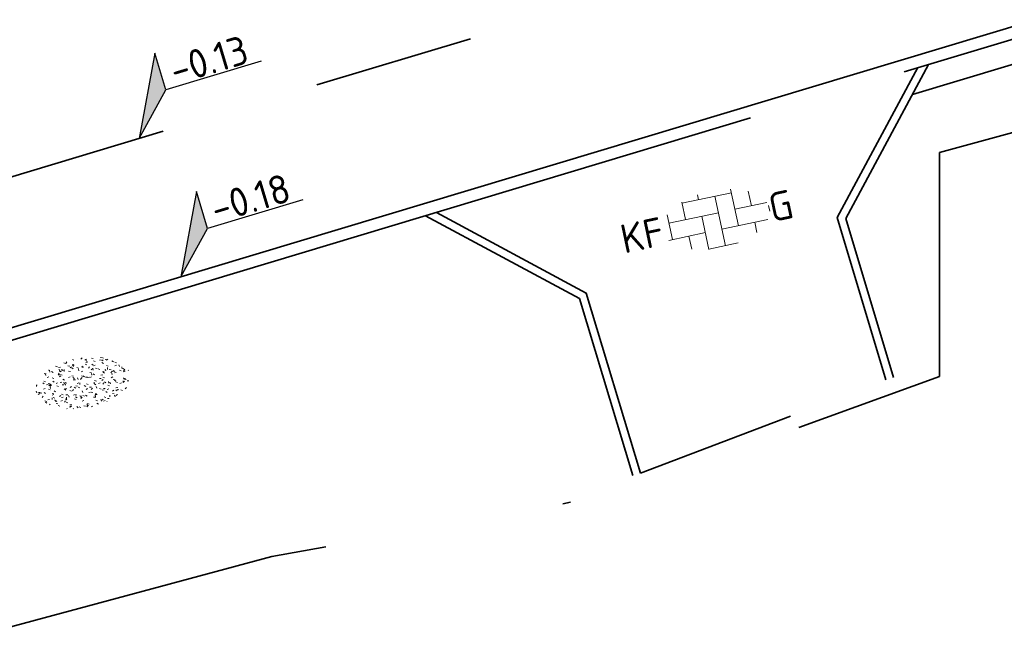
# Model space of a CAD drawing. Header units: metres. Extents: x 0 to 269924, y 0 to 933292.
# Tile 228 of 247: x 135675 to 135687, y 466784 to 466792. Entities that reach past the tile are written whole.
import ezdxf
from ezdxf import colors
from ezdxf.entities.mleader import LeaderData, LeaderLine
from ezdxf.enums import TextEntityAlignment as Align
from ezdxf.math import Vec2, Vec3

# ---------------------------------------------------------------- set-up
doc = ezdxf.new("R2010")
doc.units = ezdxf.units.M
for name, pattern in [('VH-OPSLUITBAND_100X200', [16, 8, -2, 4, -2]), ('VH-OPSLUITBAND_150X250', [24, 16, -2, 4, -2]), ('XX-HIDDEN', [4, 2, -2]), ('XX-PROJECTGRENS', [18, 12, -3, 0, -3])]:
    doc.linetypes.add(name, pattern=pattern)
for name, color, linetype, lineweight in [('N-CO-VH-MATERIAALGRENS-G', 7, 'XX-HIDDEN', 35), ('N-WE-KG-GRENS_PROJECT-G', 7, 'XX-PROJECTGRENS', 35), ('N-WE-VH-GOOT_BSS-G', 170, 'Continuous', 35), ('N-WE-VH-KANTOPSLUITING_OPSLUITBAND_100X200-G', 150, 'VH-OPSLUITBAND_100X200', 35), ('N-WE-VH-KANTOPSLUITING_OPSLUITBAND_150X250-G', 150, 'VH-OPSLUITBAND_150X250', 35), ('N-WE-VH-KANTOPSLUITING_VOORKANTBAND-G', 50, 'Continuous', 35), ('N-WE-VH-VERHARDING-T18', 10, 'Continuous', 18), ('N-WE-VH-VERHARDING_BETONSTRAATSTEEN-S', 7, 'Continuous', 18), ('X-XX-AL-HOOGTELABEL-S', 7, 'Continuous', 25)]:
    doc.layers.add(name, color=color, linetype=linetype, lineweight=lineweight)
doc.layers.add('N-WE-GR-GRAS-S', color=7, linetype='Continuous', lineweight=18, true_color=0x00a500)
doc.styles.add('NLCS-ISO', font='NLCS-ISO.ttf')
doc.styles.add('NLCS-ISO-M200-T18', font='NLCS-ISO.ttf', dxfattribs={"height": 0.36})

# ---------------------------------------------------------------- blocks, each defined once
blk = doc.blocks.new('*U279')
for p, q in [((2.452492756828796, 4.812936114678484), (0, 0)), ((2.456609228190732, 2.412152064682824), (2.452492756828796, 4.812936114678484)), ((0, 0), (2.456609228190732, 2.412152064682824)), ((8.6601027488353, 2.422789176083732), (2.456609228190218, 2.412152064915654))]:
    blk.add_line(p, q)
blk.add_solid([(2.452492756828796, 4.812936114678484), (0, 0), (2.456609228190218, 2.412152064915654)])
at = {"style": 'NLCS-ISO'}
blk.add_attdef('...', text='', height=1.799999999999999, rotation=0.09824480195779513, dxfattribs=at).set_placement((5.559075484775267, 1.997865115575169), align=Align.BOTTOM_CENTER)
blk = doc.blocks.new('SVH-BSS_KEIFORMAAT_ELLEBOOG_KL-SO')
for p, q in [((-1.871609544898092, 1.501752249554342), (-1.871609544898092, 0.3855414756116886)), ((-1.871609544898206, 1.435541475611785), (1.278390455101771, 1.435541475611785)), ((-0.8216095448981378, 1.746491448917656), (-0.8216095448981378, 1.435541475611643)), ((0.2283904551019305, 1.435541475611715), (0.2283904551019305, -1.714458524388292)), ((1.278390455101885, 1.667504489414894), (1.278390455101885, -0.664458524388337)), ((2.32839045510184, 1.309937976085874), (2.32839045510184, 0.3855414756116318)), ((-2.921609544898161, 0.9167434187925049), (-2.921609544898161, -0.6644585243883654)), ((-2.921609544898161, 0.3855414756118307), (0.2283904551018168, 0.3855414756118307)), ((-0.8216095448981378, 0.385541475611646), (-0.8216095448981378, -1.746491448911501)), ((1.278390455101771, 0.3855414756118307), (3.316110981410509, 0.3855414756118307)), ((3.378390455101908, 0.1772992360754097), (3.378390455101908, -0.1772992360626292)), ((-3.155125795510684, -0.6644585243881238), (-0.8216095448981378, -0.6644585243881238)), ((-1.871609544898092, -0.6644585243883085), (-1.871609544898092, -1.501752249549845)), ((0.2283904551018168, -0.6644585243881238), (3.155125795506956, -0.6644585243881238)), ((2.32839045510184, -0.6644585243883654), (2.32839045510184, -1.30993797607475)), ((-0.8216095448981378, -1.714458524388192), (1.034122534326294, -1.714458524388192))]:
    blk.add_line(p, q)
at = {"style": 'NLCS-ISO'}
blk.add_attdef('FORMAAT', text='', height=1.8, dxfattribs=at).set_placement((-3.39489953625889, -4.365574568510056e-15), align=Align.MIDDLE_RIGHT)
blk.add_attdef('KLEUR', text='', height=1.8, dxfattribs=at).set_placement((3.39489953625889, 3.637978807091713e-16), align=Align.MIDDLE_LEFT)
at = {"style": 'NLCS-ISO', "flags": 1}
blk.add_attdef('FUNCTIE', text='', height=1.8, dxfattribs=at).set_placement((0.1159930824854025, -3.584775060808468), align=Align.MIDDLE_CENTER)
blk = doc.blocks.new('SGR-GRAS_01-SO')
at = {"ltscale": 0.1}
for p, q in [((-0.9386756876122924, 0.8402425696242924), (-1.003627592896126, 0.8777425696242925)), ((-0.5755187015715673, 0.9192489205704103), (-0.6404706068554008, 0.9567489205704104)), ((-0.5619066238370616, 0.9188498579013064), (-0.5088736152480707, 0.9718828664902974)), ((-0.2123617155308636, 0.998255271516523), (-0.2688534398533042, 1.03087078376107)), ((0.07335939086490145, 0.9932330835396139), (0.1383112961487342, 1.030733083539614)), ((0.2394624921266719, 0.9226217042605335), (0.3119069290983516, 0.9420331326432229)), ((0.3171717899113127, 0.8144474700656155), (0.3041481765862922, 0.888308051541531)), ((0.5942198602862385, 0.9254137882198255), (0.521775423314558, 0.9448252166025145)), ((0.6487598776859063, 0.7897616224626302), (0.5838079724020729, 0.8272616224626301)), ((0.9123976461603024, 0.8940161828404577), (0.9069385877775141, 0.9249760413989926)), ((1.011916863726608, 0.8687679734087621), (0.946964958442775, 0.9062679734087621)), ((-1.448094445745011, 0.6444293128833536), (-1.520538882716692, 0.6638407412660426)), ((-1.468505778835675, 0.5757413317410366), (-1.481529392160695, 0.6496019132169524)), ((-1.426759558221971, 0.4761588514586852), (-1.354315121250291, 0.4955702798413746)), ((-1.301832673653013, 0.7612362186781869), (-1.32375157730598, 0.7738911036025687)), ((-1.2843362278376, 0.6840517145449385), (-1.277799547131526, 0.7587663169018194)), ((-1.1670250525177, 0.394729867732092), (-1.231976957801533, 0.4322298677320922)), ((-1.153848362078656, 0.6473139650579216), (-1.206881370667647, 0.7003469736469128)), ((-0.9684930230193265, 0.5122634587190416), (-0.9154600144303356, 0.5652964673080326)), ((-0.8926870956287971, 0.4956083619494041), (-0.9651315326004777, 0.5150197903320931)), ((-0.9225698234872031, 0.4182330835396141), (-0.8576179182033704, 0.4557330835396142)), ((-0.8917062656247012, 0.8119036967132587), (-0.8167062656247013, 0.8119036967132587)), ((-0.8732799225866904, 0.6553100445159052), (-0.8863035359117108, 0.7291706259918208)), ((-0.8713522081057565, 0.6249798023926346), (-0.7989077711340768, 0.644391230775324)), ((-0.8038680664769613, 0.4737362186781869), (-0.8688199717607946, 0.5112362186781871)), ((-0.7295842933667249, 0.6473139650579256), (-0.7826173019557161, 0.7003469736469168)), ((-0.6887983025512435, 0.606853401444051), (-0.6822616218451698, 0.6815680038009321)), ((-0.4407110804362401, 0.5527425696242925), (-0.5056629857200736, 0.5902425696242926)), ((-0.4269372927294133, 0.7849215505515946), (-0.4993817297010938, 0.8043329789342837)), ((-0.4246052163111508, 0.7057330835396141), (-0.3596533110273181, 0.743233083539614)), ((-0.305320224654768, 0.6473139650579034), (-0.3583532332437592, 0.7003469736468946)), ((-0.3167062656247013, 0.8119036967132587), (-0.2417062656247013, 0.8119036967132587)), ((-0.3159448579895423, 0.773800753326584), (-0.2435004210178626, 0.7932121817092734)), ((-0.278054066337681, 0.7348787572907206), (-0.2910776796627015, 0.8087393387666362)), ((-0.07755409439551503, 0.6317489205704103), (-0.1425059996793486, 0.6692489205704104)), ((-0.09326037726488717, 0.5296550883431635), (-0.08672369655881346, 0.6043696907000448)), ((-0.001554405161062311, 0.4698128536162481), (0.07089003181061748, 0.4892242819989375)), ((0.128470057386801, 0.6361005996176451), (0.05602562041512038, 0.6555120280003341)), ((0.1189438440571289, 0.6473139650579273), (0.06591083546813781, 0.7003469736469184)), ((0.2856028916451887, 0.7107552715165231), (0.2206509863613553, 0.7482552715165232)), ((0.2582937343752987, 0.8119036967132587), (0.3332937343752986, 0.8119036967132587)), ((0.3219768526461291, 0.565296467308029), (0.37500986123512, 0.61832947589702)), ((0.4291606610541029, 0.4769672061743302), (0.4941125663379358, 0.5144672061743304)), ((0.5432079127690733, 0.6473139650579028), (0.4901749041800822, 0.700346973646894)), ((0.5022775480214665, 0.4524567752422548), (0.5088142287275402, 0.5271713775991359)), ((0.5538529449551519, 0.6186338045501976), (0.6262973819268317, 0.638045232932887)), ((0.6838774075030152, 0.4872796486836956), (0.6114329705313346, 0.5066910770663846)), ((0.7835674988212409, 0.4232552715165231), (0.7186155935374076, 0.4607552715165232)), ((0.8332937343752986, 0.8119036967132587), (0.9082937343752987, 0.8119036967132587)), ((0.9674719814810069, 0.6473139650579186), (0.9144389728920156, 0.7003469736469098)), ((0.9271252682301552, 0.7644672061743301), (0.992077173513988, 0.8019672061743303)), ((1.149627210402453, 0.7765928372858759), (1.077182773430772, 0.796004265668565)), ((1.146724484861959, 0.5022616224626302), (1.081772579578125, 0.5397616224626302)), ((1.097815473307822, 0.3752584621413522), (1.104352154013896, 0.4499730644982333)), ((1.109260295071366, 0.767454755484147), (1.181704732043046, 0.7868661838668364)), ((1.391736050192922, 0.6473139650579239), (1.338703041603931, 0.7003469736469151)), ((1.423650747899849, 0.4634668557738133), (1.496095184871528, 0.4828782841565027)), ((1.509881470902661, 0.5812679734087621), (1.444929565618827, 0.6187679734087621)), ((1.607471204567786, 0.4073204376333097), (1.594447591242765, 0.4811810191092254)), ((-1.963883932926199, -0.07009183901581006), (-1.976907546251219, 0.003768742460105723)), ((-1.929988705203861, 0.1884380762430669), (-1.925125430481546, 0.244025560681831)), ((-1.893339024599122, 0.2367171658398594), (-1.921057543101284, 0.2527204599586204)), ((-1.667776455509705, 0.02335000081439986), (-1.595332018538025, 0.04276142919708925)), ((-1.595790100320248, 0.240727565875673), (-1.64882310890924, 0.2937605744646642)), ((-1.530182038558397, 0.3157235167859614), (-1.59513394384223, 0.3532235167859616)), ((-1.516706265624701, 0.1869036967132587), (-1.441706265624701, 0.1869036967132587)), ((-1.358436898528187, 0.2062951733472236), (-1.430881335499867, 0.2257066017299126)), ((-1.420534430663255, 0.1307330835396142), (-1.355582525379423, 0.1682330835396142)), ((-1.36865807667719, 0.009476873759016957), (-1.38168169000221, 0.08333745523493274)), ((-1.375079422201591, 0.1056770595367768), (-1.3220464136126, 0.1587100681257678)), ((-1.334450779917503, 0.1112397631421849), (-1.327914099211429, 0.1859543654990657)), ((-1.171526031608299, 0.2407275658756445), (-1.22455904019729, 0.2937605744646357)), ((-1.112369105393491, 0.1721709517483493), (-1.039924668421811, 0.1915823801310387)), ((-1.032217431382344, 0.02822351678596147), (-1.097169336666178, 0.06572351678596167)), ((-0.9417062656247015, 0.1869036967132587), (-0.8667062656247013, 0.1869036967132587)), ((-0.8030295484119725, 0.05747422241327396), (-0.8754739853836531, 0.07688565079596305)), ((-0.7472619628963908, 0.2407275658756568), (-0.800294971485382, 0.293760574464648)), ((-0.7734322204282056, 0.0890455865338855), (-0.786455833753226, 0.1629061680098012)), ((-0.738912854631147, 0.03404145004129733), (-0.7323761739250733, 0.1087560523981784)), ((-0.6690604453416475, 0.107229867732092), (-0.734012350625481, 0.1447298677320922)), ((-0.5569617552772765, 0.3209919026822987), (-0.4845173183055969, 0.3404033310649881)), ((-0.3372797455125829, 0.3467874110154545), (-0.4097241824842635, 0.3661988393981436)), ((-0.3229978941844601, 0.2407275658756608), (-0.3760309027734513, 0.293760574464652)), ((-0.305903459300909, 0.186236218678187), (-0.3708553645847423, 0.2237362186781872)), ((-0.3667062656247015, 0.1869036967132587), (-0.2917062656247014, 0.1869036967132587)), ((-0.2425713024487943, 0.01700400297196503), (-0.1701268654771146, 0.03641543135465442)), ((-0.1782063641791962, 0.1686142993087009), (-0.1912299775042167, 0.2424748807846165)), ((-0.1433749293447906, -0.04315686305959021), (-0.1368382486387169, 0.03155773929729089)), ((-0.08460954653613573, 0.1587100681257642), (-0.03157653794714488, 0.2117430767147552)), ((-0.06880394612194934, 0.1894672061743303), (-0.003852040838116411, 0.2269672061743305)), ((0.05725352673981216, 0.2652425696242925), (-0.007698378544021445, 0.3027425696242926)), ((0.1012661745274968, 0.2407275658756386), (0.04823316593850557, 0.2937605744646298)), ((0.2181276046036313, 0.1979664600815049), (0.1456831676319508, 0.217377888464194)), ((0.2082937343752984, 0.1869036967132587), (0.2832937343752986, 0.1869036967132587)), ((0.3128360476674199, 0.1658249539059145), (0.3852804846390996, 0.1852363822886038)), ((0.4204105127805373, 0.3442489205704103), (0.3554586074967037, 0.3817489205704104)), ((0.4170194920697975, 0.2481830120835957), (0.403995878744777, 0.3220435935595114)), ((0.5255302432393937, 0.2407275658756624), (0.4724972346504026, 0.2937605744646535)), ((0.5552181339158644, -0.02225743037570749), (0.4902662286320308, 0.01524256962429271)), ((0.7735349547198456, 0.04914550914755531), (0.701090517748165, 0.06855693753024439)), ((0.7832937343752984, 0.1869036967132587), (0.8582937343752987, 0.1869036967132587)), ((0.9183751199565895, 0.05674892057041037), (0.853423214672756, 0.09424892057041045)), ((0.8682433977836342, 0.3146459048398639), (0.9406878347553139, 0.3340573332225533)), ((0.9497943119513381, 0.240727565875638), (0.896761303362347, 0.2937605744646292)), ((1.012245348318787, 0.3277517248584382), (0.9992217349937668, 0.4016123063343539)), ((1.239284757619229, 0.338458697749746), (1.166840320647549, 0.357870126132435)), ((1.18263385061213, 0.01065800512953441), (1.255078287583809, 0.0300694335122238)), ((1.205860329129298, 0.2117430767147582), (1.258893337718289, 0.2647760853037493)), ((1.281532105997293, 0.1357552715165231), (1.21658020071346, 0.1732552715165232)), ((1.282926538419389, 0.2482013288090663), (1.347878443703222, 0.2857013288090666)), ((1.374058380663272, 0.2407275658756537), (1.32102537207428, 0.2937605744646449)), ((1.358293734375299, 0.1869036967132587), (1.433293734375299, 0.1869036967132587)), ((1.644689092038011, 0.2147616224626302), (1.579737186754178, 0.2522616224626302)), ((1.693353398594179, 0.2980601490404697), (1.699890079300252, 0.3727747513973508)), ((1.794692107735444, 0.1896377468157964), (1.722247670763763, 0.2090491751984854)), ((1.738041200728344, 0.1594789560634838), (1.810485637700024, 0.1788903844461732)), ((1.798322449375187, 0.240727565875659), (1.745289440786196, 0.2937605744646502)), ((1.933293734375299, 0.1869036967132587), (1.948146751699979, 0.1869036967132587)), ((-1.918499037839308, -0.1567669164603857), (-1.853547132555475, -0.1192669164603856)), ((-1.824186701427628, -0.08301801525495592), (-1.896631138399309, -0.06360658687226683)), ((-1.758531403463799, -0.1297891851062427), (-1.823483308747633, -0.0922891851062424)), ((-1.781665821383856, -0.300909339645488), (-1.728632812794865, -0.247876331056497)), ((-1.613467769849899, -0.1658588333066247), (-1.666500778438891, -0.1128258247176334)), ((-1.395374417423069, -0.05078283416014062), (-1.460326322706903, -0.01328283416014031)), ((-1.384565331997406, -0.4615721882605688), (-1.378028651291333, -0.3868575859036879)), ((-1.353386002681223, -0.2806378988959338), (-1.280941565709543, -0.2612264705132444)), ((-1.268779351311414, -0.2318389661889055), (-1.341223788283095, -0.2124275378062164)), ((-1.260566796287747, -0.4172891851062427), (-1.32551870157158, -0.3797891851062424)), ((-1.189203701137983, -0.1658588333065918), (-1.242236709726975, -0.1128258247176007)), ((-1.064733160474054, -0.3855327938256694), (-0.9997812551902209, -0.3480327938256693)), ((-0.8974098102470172, -0.3382828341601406), (-0.9623617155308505, -0.3007828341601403)), ((-0.7649396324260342, -0.1658588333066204), (-0.8179726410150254, -0.1128258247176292)), ((-0.7979786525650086, -0.1318169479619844), (-0.7255342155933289, -0.112405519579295)), ((-0.7133720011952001, -0.3806599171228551), (-0.7858164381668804, -0.361248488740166)), ((-0.6735845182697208, -0.4772188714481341), (-0.6866081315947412, -0.4033582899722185)), ((-0.534252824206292, -0.2592764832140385), (-0.5992047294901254, -0.2217764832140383)), ((-0.5667685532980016, -0.09803279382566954), (-0.5018166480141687, -0.0605327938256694)), ((-0.4911959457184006, -0.2478763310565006), (-0.4381629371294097, -0.1948433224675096)), ((-0.3406755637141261, -0.1658588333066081), (-0.3937085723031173, -0.1128258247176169)), ((-0.2476221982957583, -0.09134672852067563), (-0.3200666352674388, -0.07193530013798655)), ((-0.1710958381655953, -0.180270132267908), (-0.2360477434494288, -0.1427701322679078)), ((-0.07835866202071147, -0.3976501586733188), (-0.09138227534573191, -0.3237895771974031)), ((0.08358850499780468, -0.1658588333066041), (0.0305554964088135, -0.1128258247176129)), ((0.07181915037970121, -0.2869838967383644), (0.1442635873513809, -0.2675724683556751)), ((0.1920611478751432, -0.101263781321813), (0.1271092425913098, -0.06376378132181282)), ((0.307785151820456, -0.2401676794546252), (0.2353407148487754, -0.2207562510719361)), ((0.2869973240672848, -0.3267986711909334), (0.3519492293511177, -0.2892986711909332)), ((0.4521629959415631, -0.1203551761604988), (0.4586996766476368, -0.04564057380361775)), ((0.5078525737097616, -0.1658588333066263), (0.4548195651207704, -0.1128258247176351)), ((0.5168671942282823, -0.3180814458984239), (0.5038435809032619, -0.2442208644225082)), ((0.6900257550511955, -0.388763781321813), (0.6250738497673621, -0.3512637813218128)), ((0.6272265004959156, -0.138162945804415), (0.6996709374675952, -0.1187515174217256)), ((0.7849619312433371, -0.03929867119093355), (0.84991383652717, -0.001798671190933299)), ((0.8631925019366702, -0.3889886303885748), (0.7907480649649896, -0.3695772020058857)), ((0.7992739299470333, -0.1948433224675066), (0.852306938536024, -0.1418103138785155)), ((0.9321166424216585, -0.1658588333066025), (0.8790836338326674, -0.1128258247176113)), ((1.053182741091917, -0.3097574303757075), (0.988230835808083, -0.2722574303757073)), ((1.047700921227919, -0.1975534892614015), (1.054237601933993, -0.1228388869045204)), ((1.112093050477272, -0.2385127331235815), (1.099069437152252, -0.1646521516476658)), ((1.32894230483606, -0.09967544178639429), (1.256497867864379, -0.0802640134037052)), ((1.356380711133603, -0.1658588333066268), (1.303347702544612, -0.1128258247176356)), ((1.416339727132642, -0.2307510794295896), (1.351387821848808, -0.1932510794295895)), ((1.497024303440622, -0.2933298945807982), (1.569468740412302, -0.2739184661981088)), ((1.638727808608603, -0.2680645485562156), (1.703679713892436, -0.2305645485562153)), ((1.643238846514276, -0.2747518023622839), (1.649775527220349, -0.2000372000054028)), ((1.70731890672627, -0.1589440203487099), (1.69429529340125, -0.08508343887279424)), ((1.779496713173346, -0.1517447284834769), (1.714544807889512, -0.1142447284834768)), ((1.780644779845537, -0.1658588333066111), (1.727611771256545, -0.1128258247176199)), ((1.884349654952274, -0.2484963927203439), (1.811905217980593, -0.2290849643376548)), ((-1.623723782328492, -0.4962955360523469), (-1.688675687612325, -0.4587955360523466)), ((-1.631145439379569, -0.572445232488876), (-1.68417844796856, -0.5194122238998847)), ((-1.566706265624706, -0.4380963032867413), (-1.491706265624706, -0.4380963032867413)), ((-1.535305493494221, -0.6572178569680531), (-1.497745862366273, -0.6355327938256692)), ((-1.268810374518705, -0.5567875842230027), (-1.281833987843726, -0.4829270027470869)), ((-1.206881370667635, -0.5724452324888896), (-1.259914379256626, -0.5194122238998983)), ((-1.179121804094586, -0.6699731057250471), (-1.251566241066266, -0.650561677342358)), ((-1.125759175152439, -0.7837955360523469), (-1.190711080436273, -0.7462955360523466)), ((-1.038995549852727, -0.5846257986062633), (-0.9665511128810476, -0.5652143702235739)), ((-0.991706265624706, -0.4380963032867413), (-0.9167062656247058, -0.4380963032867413)), ((-0.8977823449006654, -0.6544627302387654), (-0.8447493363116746, -0.6014297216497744)), ((-0.7826173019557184, -0.5724452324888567), (-0.8356503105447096, -0.5194122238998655)), ((-0.7626021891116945, -0.7047891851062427), (-0.8275540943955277, -0.6672891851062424)), ((-0.7890274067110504, -0.5387705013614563), (-0.7824907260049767, -0.4640558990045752)), ((-0.6237144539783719, -0.8187940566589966), (-0.6961588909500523, -0.7993826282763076)), ((-0.483588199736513, -0.4358048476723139), (-0.4111437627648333, -0.4163934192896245)), ((-0.3994452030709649, -0.6257828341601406), (-0.4643971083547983, -0.5882828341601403)), ((-0.416706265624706, -0.4380963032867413), (-0.3417062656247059, -0.4380963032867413)), ((-0.3583532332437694, -0.5724452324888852), (-0.4113862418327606, -0.519412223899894)), ((-0.1579646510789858, -0.5294808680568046), (-0.2304090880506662, -0.5100694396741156)), ((-0.2109672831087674, -0.6142986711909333), (-0.1460153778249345, -0.5767986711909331)), ((-0.193489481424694, -0.6159688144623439), (-0.1869528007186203, -0.5412542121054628)), ((-0.1691977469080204, -0.7397927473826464), (-0.09675330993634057, -0.720381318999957)), ((-0.03628821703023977, -0.5467764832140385), (-0.1012401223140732, -0.5092764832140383)), ((0.0659108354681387, -0.5724452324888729), (0.01287782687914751, -0.5194122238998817)), ((0.1582937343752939, -0.4380963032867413), (0.2332937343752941, -0.4380963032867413)), ((0.326868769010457, -0.467770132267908), (0.2619168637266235, -0.4302701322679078)), ((0.3974426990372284, -0.6783018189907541), (0.324998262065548, -0.6588903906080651)), ((0.3862096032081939, -0.590971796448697), (0.4586540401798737, -0.5715603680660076)), ((0.3926875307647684, -0.6014297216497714), (0.4457205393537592, -0.5483967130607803)), ((0.4616763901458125, -0.8342764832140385), (0.3967244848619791, -0.7967764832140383)), ((0.4020484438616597, -0.6931671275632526), (0.4085851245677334, -0.6184525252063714)), ((0.4901749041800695, -0.5724452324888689), (0.4371418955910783, -0.5194122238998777)), ((0.6167148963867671, -0.8843459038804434), (0.6036912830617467, -0.8104853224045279)), ((0.6427985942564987, -0.8430645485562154), (0.7077504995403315, -0.8055645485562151)), ((0.7332937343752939, -0.4380963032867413), (0.8082937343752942, -0.4380963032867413)), ((0.8248333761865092, -0.755270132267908), (0.7598814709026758, -0.7177701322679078)), ((0.9144389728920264, -0.5724452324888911), (0.8614059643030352, -0.5194122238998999)), ((0.9528500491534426, -0.8271227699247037), (0.8804056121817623, -0.8077113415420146)), ((0.9416169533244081, -0.4421508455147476), (1.014061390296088, -0.4227394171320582)), ((0.9975863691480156, -0.7703654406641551), (1.004123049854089, -0.695650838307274)), ((1.187990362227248, -0.676263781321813), (1.123038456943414, -0.6387637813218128)), ((1.140763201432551, -0.5555645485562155), (1.205715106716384, -0.5180645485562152)), ((1.211940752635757, -0.804777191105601), (1.198917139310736, -0.7309166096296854)), ((1.256007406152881, -0.7461387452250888), (1.328451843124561, -0.7267273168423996)), ((1.338703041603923, -0.5724452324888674), (1.285670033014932, -0.5194122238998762)), ((1.308293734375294, -0.4380963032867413), (1.383293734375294, -0.4380963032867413)), ((1.418599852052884, -0.5378095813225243), (1.346155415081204, -0.5183981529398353)), ((1.551147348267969, -0.5972574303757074), (1.486195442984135, -0.5597574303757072)), ((1.684164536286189, -0.5473895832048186), (1.736190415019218, -0.4953637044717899)), ((1.71280390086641, -0.5222820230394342), (1.709934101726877, -0.5194122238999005)), ((-0.8361067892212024, -0.9432198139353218), (-0.8533279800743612, -0.9259986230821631)), ((-0.7246050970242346, -0.8886136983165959), (-0.6521606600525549, -0.8692022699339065)), ((-0.7089318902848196, -0.9017986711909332), (-0.6439799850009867, -0.864298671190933)), ((-0.5823747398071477, -0.9944952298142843), (-0.5867604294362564, -0.9696227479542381)), ((-0.3760309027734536, -0.9790316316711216), (-0.4290639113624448, -0.9259986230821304)), ((-0.2646375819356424, -0.9922891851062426), (-0.3295894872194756, -0.9547891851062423)), ((-0.06830710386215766, -0.9676150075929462), (-0.1407515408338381, -0.9482035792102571)), ((-0.01389886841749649, -1.008016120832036), (0.03913414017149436, -0.9549831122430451)), ((0.04823316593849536, -0.9790316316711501), (-0.004799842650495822, -0.925998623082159)), ((0.02148904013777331, -0.9639146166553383), (0.008465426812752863, -0.8900540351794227)), ((0.09851940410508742, -0.9132828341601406), (0.03356749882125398, -0.8757828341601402)), ((0.1721150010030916, -1.036566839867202), (0.217637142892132, -1.024369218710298)), ((0.4724972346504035, -0.9790316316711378), (0.4194642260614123, -0.9259986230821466)), ((0.7006000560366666, -0.8949596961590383), (0.7730444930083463, -0.875548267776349)), ((0.8560084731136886, -0.9382788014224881), (0.8437282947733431, -0.9259986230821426))]:
    blk.add_line(p, q, dxfattribs=at)
at = {"ltscale": 0.1, "style": 'NLCS-ISO'}
blk.add_attdef('TYPE', text='', height=0.5, dxfattribs=at).set_placement((3.470943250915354, -0.01606055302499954), align=Align.MIDDLE_CENTER)

msp = doc.modelspace()

# ---------------------------------------------------------------- linework, layer by layer
at = {"layer": 'N-CO-VH-MATERIAALGRENS-G', "flags": 128}
msp.add_lwpolyline([(135419.6414761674, 466739.286485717), (135567.2747571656, 466764.7442277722, 0.03032703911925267), (135673.7512997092, 466789.8317583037), (135732.3000685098, 466807.4330222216)], format="xyb", dxfattribs=at)
msp.add_lwpolyline([(135682.312369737, 466786.35589041), (135685.371397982, 466787.519637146), (135685.3671188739, 466787.5568919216)], dxfattribs=at)
at = {"layer": 'N-WE-KG-GRENS_PROJECT-G', "flags": 128}
msp.add_lwpolyline([(133942.1524110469, 466524.0131866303), (133955.5330132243, 466522.5072814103), (133956.1450573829, 466521.6255141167), (133962.8106423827, 466521.3549549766), (133963.5426830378, 466522.6698912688), (133965.0543119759, 466522.5630917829), (133965.5509484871, 466521.1927763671), (133981.500240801, 466520.3344856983), (133981.5648827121, 466520.8964937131), (133982.0280620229, 466520.8599138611), (133994.1341991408, 466520.3302144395), (133994.1506883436, 466519.6710776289), (134009.0668828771, 466519.47832968), (134013.9105563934, 466519.5118859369), (134027.7318088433, 466519.6359101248), (134028.6931809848, 466519.5542097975), (134034.7955627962, 466519.6112984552), (134050.8601504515, 466519.6587555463), (134068.5013668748, 466520.1515736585), (134071.2543365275, 466520.2369414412), (134077.2598209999, 466520.6916022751), (134094.041317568, 466522.634648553), (134101.3850316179, 466523.282053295), (134101.4279529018, 466523.9099018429), (134128.9951892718, 466527.0916612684), (134141.9381114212, 466528.6266520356), (134148.4211941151, 466529.3920155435), (134148.4758897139, 466529.087071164), (134157.1082757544, 466530.2399228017), (134157.7621140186, 466530.3387803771), (134157.9530247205, 466529.0761080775), (134163.7063367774, 466529.9459844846), (134172.6897419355, 466531.0545870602), (134201.838292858, 466535.0690746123), (134202.1966108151, 466534.8781078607), (134203.3044141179, 466535.0417079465), (134208.1607619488, 466535.7224832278), (134214.6823986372, 466536.673491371), (134215.1495333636, 466536.8455328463), (134235.7658031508, 466539.7543887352), (134239.5865759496, 466540.4491788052), (134251.1166291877, 466542.2181796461), (134251.5357558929, 466542.0897478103), (134264.4785346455, 466543.8326887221), (134264.4866010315, 466544.3174959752), (134273.560452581, 466545.6406042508), (134273.6081948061, 466545.2869552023), (134285.6788667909, 466546.8628692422), (134299.1175268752, 466548.9714251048), (134309.1915308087, 466550.3448240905), (134329.8051172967, 466553.6587492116), (134341.5255913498, 466555.2055478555), (134346.9703500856, 466556.1119171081), (134351.977127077, 466556.0254164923), (134358.9491387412, 466556.8868833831), (134359.1860258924, 466557.3131716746), (134365.4260131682, 466557.9171338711), (134389.2249696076, 466560.7577657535), (134395.3950971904, 466561.518770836), (134400.6331677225, 466562.0187619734), (134418.6382476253, 466563.9072882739), (134426.4042451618, 466566.3428517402), (134432.4721745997, 466567.1404338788), (134437.5317615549, 466567.4215073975), (134444.8476309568, 466568.2503552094), (134448.2774373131, 466568.3882371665), (134484.5941901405, 466572.7623631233), (134486.5392104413, 466572.9659145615), (134490.5988743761, 466573.5461829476), (134498.4989809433, 466574.5360898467), (134514.3182909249, 466576.7013504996), (134542.3965172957, 466581.3671513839), (134546.7016227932, 466582.121673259), (134551.5932448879, 466582.4405037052), (134551.8709818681, 466583.1790477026), (134557.9055011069, 466584.4060540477), (134558.2756802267, 466584.1148804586), (134567.3596791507, 466586.0044054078), (134582.7169248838, 466588.7154954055), (134583.1075576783, 466588.9718888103), (134590.4443539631, 466590.3980608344), (134630.038171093, 466598.271024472), (134633.2644661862, 466598.9231793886), (134632.086743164, 466604.993401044), (134646.0512420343, 466607.5369790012), (134647.4142347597, 466607.4294063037), (134666.9719003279, 466611.4052667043), (134675.3421925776, 466617.4627672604), (134674.8187706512, 466607.593234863), (134696.9952731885, 466610.5368207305), (134702.1723629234, 466611.3266999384), (134706.5249927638, 466612.0709193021), (134709.0847624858, 466612.3228419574), (134712.0868166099, 466612.7757763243), (134714.9998533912, 466613.2025984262), (134716.3485504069, 466613.2290626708), (134723.3638264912, 466613.9677410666), (134738.9813438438, 466616.6394283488), (134746.0622961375, 466617.2796676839), (134746.0899609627, 466616.6414740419), (134760.1207166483, 466618.8608811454), (134759.9932530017, 466619.8291223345), (134768.4464044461, 466621.1369810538), (134784.6150656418, 466623.7381739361), (134787.5412446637, 466625.0717702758), (134796.7719591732, 466626.4793854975), (134796.8993088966, 466625.7153100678), (134813.8776264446, 466628.5451145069), (134820.2259019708, 466629.5839160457), (134847.6798250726, 466634.2337142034), (134881.7897109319, 466639.2043855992), (134881.9258277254, 466639.5320592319), (134884.4295573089, 466640.0091299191), (134893.796674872, 466641.7112053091), (134903.0853048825, 466643.3283281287), (134904.1382627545, 466643.5270257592), (134920.2645882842, 466646.3736931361), (134921.3317273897, 466646.5776632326), (134937.3672634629, 466649.5176987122), (134938.5006811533, 466649.7081998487), (134961.5551357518, 466654.0962071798), (134967.7644973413, 466655.2623880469), (134974.7222744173, 466656.562712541), (134984.22992181, 466658.4908556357), (134992.0227233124, 466659.9976855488), (134995.80947285, 466660.765721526), (135000.4419448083, 466661.6925488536), (135009.6949473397, 466663.6483570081), (135010.6585058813, 466663.8685799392), (135018.8323899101, 466665.6175779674), (135021.9200589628, 466666.3144342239), (135034.0926055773, 466668.9429221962), (135034.1606217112, 466668.7688489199), (135043.799912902, 466670.8322396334), (135059.0838906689, 466674.01970182), (135068.7714915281, 466676.0781310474), (135083.0892485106, 466679.0344717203), (135091.9024394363, 466680.9928728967), (135097.4879272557, 466682.1656432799), (135104.8308224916, 466683.6512761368), (135116.5338752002, 466686.2312443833), (135119.8917458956, 466686.7918057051), (135126.3004647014, 466688.0133532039), (135127.3467745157, 466688.1956770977), (135130.4482168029, 466688.8914750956), (135135.6019262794, 466689.8873660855), (135140.1897926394, 466691.518025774), (135166.5920957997, 466696.9400260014), (135182.3679565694, 466700.7240911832), (135201.9020413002, 466704.7479892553), (135203.9413028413, 466705.0821629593), (135209.8669712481, 466705.9568768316), (135217.8009506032, 466707.7815722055), (135228.8213921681, 466709.9330682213), (135242.3911663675, 466712.5979486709), (135277.6978602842, 466719.7233857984), (135279.4572854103, 466720.1111281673), (135279.5504805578, 466721.577789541), (135288.1779487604, 466723.0731766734), (135350.9626020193, 466735.3051091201), (135501.9862943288, 466763.6854067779), (135501.1615330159, 466761.8388939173), (135525.1316183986, 466766.8329107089), (135533.6391897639, 466768.6720342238), (135569.0415342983, 466775.1882817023), (135582.7670693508, 466777.3782075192), (135584.0219052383, 466777.6336899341), (135585.6754001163, 466776.2642394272, 0.01917955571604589), (135652.4509215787, 466792.0101712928), (135652.8909980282, 466793.4567712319), (135660.9806309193, 466795.9188646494), (135661.5742904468, 466796.0743434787), (135664.4814484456, 466796.8357252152), (135665.9463914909, 466796.651130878), (135673.5578780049, 466799.3276069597), (135680.9772409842, 466801.7388195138), (135687.2758812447, 466804.2005113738), (135692.5472533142, 466806.2945453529), (135705.4319234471, 466809.7430629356), (135712.0942919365, 466810.7064861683), (135728.1451837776, 466817.0345099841), (135760.2852424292, 466825.832347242), (135773.4583655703, 466829.1791244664), (135789.1158777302, 466834.0803457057), (135813.0286685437, 466842.8919001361), (135823.3523251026, 466846.7177728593), (135839.4263250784, 466852.90977285), (135860.960258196, 466860.8901186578), (135867.9277059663, 466863.260270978), (135895.1993465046, 466872.7842364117), (135899.3123590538, 466861.8000135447), (135873.3586115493, 466852.0817029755), (135873.1875239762, 466848.8432858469), (135867.8135764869, 466846.6685785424), (135856.1044602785, 466842.0355325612), (135847.2534860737, 466838.5051439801), (135830.0333772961, 466832.5137582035), (135818.8540124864, 466828.6522867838), (135812.8648744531, 466826.9489631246), (135808.9590707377, 466825.8035206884), (135805.053254, 466824.6580744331), (135770.7305607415, 466814.3069764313), (135766.971389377, 466812.0157480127), (135761.8791525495, 466808.0788010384), (135757.5908275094, 466807.1332609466), (135743.8393772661, 466803.5662474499), (135724.0746538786, 466798.3497274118), (135721.2752206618, 466798.2294012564), (135720.4224497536, 466801.4011981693), (135715.1332658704, 466799.8340353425), (135698.5530195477, 466794.7536974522), (135698.2787954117, 466793.6928969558), (135686.038231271, 466790.3518397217), (135686.038231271, 466789.2475578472), (135686.038231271, 466787.5617552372), (135681.9850583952, 466786.092379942), (135677.7191525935, 466785.3189026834), (135623.4581816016, 466770.7112300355), (135607.4104765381, 466767.6619060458), (135584.3554055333, 466763.1420881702), (135577.0911470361, 466761.4745697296), (135570.4697863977, 466760.8031385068), (135524.7143551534, 466753.1025115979), (135522.6423772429, 466752.8775616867), (135515.6659510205, 466751.6611965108), (135498.3880891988, 466748.217828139), (135460.4984659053, 466741.7587218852), (135438.5149266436, 466737.9528016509), (135402.1344808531, 466731.0484359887), (135401.8417517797, 466732.670924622), (135396.1106550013, 466731.6369212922), (135390.9271580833, 466730.6594289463), (135374.0082657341, 466727.4229595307), (135342.4630973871, 466720.8955914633), (135337.8309223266, 466720.2490029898), (135332.7812635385, 466719.4116808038), (135316.4101866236, 466716.5494519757), (135312.7641307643, 466716.512489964), (135301.0403151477, 466714.0028538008), (135296.6671288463, 466713.0768115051), (135288.0783949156, 466711.3377832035), (135288.0312665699, 466710.4135302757), (135288.0655293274, 466708.6431304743), (135283.6115573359, 466707.7382671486), (135244.1136207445, 466700.0835393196), (135242.5899300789, 466702.1144723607), (135218.7785629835, 466697.0884976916), (135216.4000727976, 466696.7357621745), (135207.1261254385, 466694.9957392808), (135197.8416961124, 466693.220294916), (135196.9866763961, 466690.776647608), (135188.2143408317, 466689.0092885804), (135186.2175051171, 466690.9192619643), (135157.9534848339, 466685.3391693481), (135157.5447879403, 466682.622870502), (135152.3879768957, 466681.5635572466), (135151.5167756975, 466683.8056166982), (135135.7292222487, 466680.6196397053), (135134.4640581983, 466677.1493432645), (135128.1840343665, 466675.8540916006), (135125.7878578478, 466678.5714928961), (135109.6059436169, 466675.1142566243), (135107.870745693, 466673.5431765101), (135107.870745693, 466672.1337744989), (135099.4689025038, 466670.4416817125), (135080.2653506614, 466666.6254702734), (135079.4055662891, 466666.1514417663), (135069.6099209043, 466664.2021856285), (135057.6380543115, 466661.7587867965), (135035.8026276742, 466657.1553929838), (135033.7233916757, 466658.6892115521), (135013.6176243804, 466654.678649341), (135014.1980498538, 466652.086133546), (135012.6124588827, 466651.7311434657), (135012.1763256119, 466654.1604027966), (134999.5247974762, 466651.5812418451), (134981.0581906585, 466648.0645026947), (134978.7397800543, 466647.6085105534), (134978.5861091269, 466647.7227091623), (134973.2900831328, 466646.7768820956), (134967.9121270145, 466645.7539069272), (134966.071093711, 466645.4085786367), (134952.7495285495, 466642.7759773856), (134952.5922323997, 466643.5768920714), (134951.2462388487, 466643.3152054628), (134944.9553651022, 466642.0967882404), (134940.8717487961, 466641.3447885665), (134939.9066098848, 466640.7888844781), (134925.3285103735, 466637.9055422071), (134925.1707613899, 466637.8774303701), (134925.3332244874, 466636.9657721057), (134925.5528710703, 466635.7332299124), (134922.1588408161, 466635.1572615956), (134921.9828351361, 466636.2009774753), (134920.7117124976, 466635.9733729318), (134906.6444618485, 466633.4312996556), (134906.5087888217, 466633.7678848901), (134899.9274117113, 466632.5170612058), (134896.0409365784, 466630.5743994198), (134862.2966913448, 466626.2016174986), (134861.4226513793, 466623.9239010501), (134854.7233406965, 466622.8189123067), (134853.2219185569, 466624.5966997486), (134834.721015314, 466621.3810199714), (134818.7550486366, 466618.6378174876), (134803.1284396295, 466616.1824814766), (134801.0970077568, 466614.7435847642), (134787.479896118, 466613.2423470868), (134768.9830798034, 466610.8883704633), (134755.1398470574, 466609.2583430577), (134754.9565717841, 466609.236833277), (134754.7859409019, 466610.217089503), (134731.8718430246, 466606.3586610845), (134713.3998650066, 466603.0551467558), (134699.6068603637, 466600.7168093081), (134685.4283932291, 466598.1558223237), (134675.8778433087, 466596.193617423), (134672.2764377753, 466595.6555032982), (134668.9104143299, 466595.0157977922), (134645.925871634, 466591.0581873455), (134638.5768223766, 466590.0005244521), (134611.4735753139, 466584.8992713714), (134601.717057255, 466583.1308817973), (134600.5998648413, 466582.9006421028), (134592.762135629, 466581.4400048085), (134575.118339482, 466578.1093738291), (134569.7258185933, 466577.1269605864), (134558.0570164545, 466574.9234960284), (134547.3690824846, 466573.1317107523), (134538.2297595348, 466571.5216770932), (134531.3551017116, 466570.551160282), (134524.2724171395, 466569.3464104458), (134519.0260386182, 466568.3261728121), (134515.3896711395, 466567.7188492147), (134505.3836714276, 466563.3411241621), (134500.9864328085, 466562.6426688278), (134495.8811584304, 466561.9090699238), (134495.8232581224, 466562.3120107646), (134492.2035519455, 466563.6422625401), (134484.3979307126, 466562.5175426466), (134478.9049082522, 466561.7861849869), (134469.8426891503, 466560.5334530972), (134464.5363607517, 466559.7416584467), (134456.9190048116, 466558.7453404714), (134448.0330247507, 466557.6866878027), (134433.2082396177, 466556.6102954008), (134412.1040943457, 466554.5767617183), (134407.5534409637, 466554.1014797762), (134387.4665672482, 466551.7412958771), (134381.7845321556, 466550.9553824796), (134364.9620218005, 466548.6585594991), (134360.1910546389, 466548.4806931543), (134354.9443141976, 466547.6280558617), (134324.1132067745, 466542.8374902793), (134319.685314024, 466541.923189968), (134312.4661359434, 466540.8436562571), (134307.0613091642, 466539.9000424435), (134305.5271910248, 466540.7390838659), (134283.9927999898, 466537.831193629), (134278.0035480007, 466536.2683650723), (134260.3923759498, 466533.9405541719), (134253.8992466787, 466532.6496706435), (134244.8673115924, 466531.6184326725), (134227.9613015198, 466528.8354721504), (134196.8763181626, 466524.7483044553), (134191.2940629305, 466524.6522599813), (134189.4410961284, 466519.486518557), (134180.54341976, 466523.2514753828), (134138.078799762, 466517.961093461), (134135.2792653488, 466517.667751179), (134120.6457190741, 466515.7906603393), (134115.8581186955, 466514.9984051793), (134094.4151111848, 466512.7875130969), (134094.482628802, 466512.1326730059), (134077.9053302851, 466510.6920995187), (134056.132134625, 466509.1904088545), (134043.8980706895, 466509.0202360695), (134033.0493666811, 466509.2423005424), (134023.923025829, 466509.5285316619), (134011.0478366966, 466510.262342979), (134011.120490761, 466510.9891989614), (133978.0307684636, 466511.9708514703), (133977.4921792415, 466511.3856294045), (133976.525257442, 466511.4150202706), (133970.9295168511, 466511.6098105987), (133940.8588400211, 466512.8528732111), (133936.3387407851, 466513.0397754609), (133926.354068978, 466513.5657545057), (133918.7672066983, 466513.9286188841), (133914.8451201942, 466514.015801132), (133909.554517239, 466514.2788215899), (133907.7804390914, 466514.3734397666), (133898.1828278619, 466514.70129374), (133889.2911774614, 466514.989814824), (133877.4113339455, 466515.3869653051), (133865.1686539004, 466516.1888634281), (133858.5984823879, 466516.5106704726), (133853.5573827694, 466516.7840218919), (133840.8237529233, 466517.534045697), (133833.6468133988, 466517.7571167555), (133833.705570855, 466517.4205325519), (133832.853439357, 466517.4580587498), (133826.9791606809, 466517.5749329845), (133808.0756063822, 466518.2959596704), (133803.3083674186, 466518.1787980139), (133802.5602390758, 466518.5553175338), (133780.0722056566, 466520.1525415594), (133779.6001213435, 466519.2909336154), (133774.0658924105, 466519.5377079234), (133773.7346670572, 466520.5591499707), (133740.5269589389, 466522.641717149), (133713.3758449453, 466524.1590433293), (133705.7028267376, 466524.6360224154), (133705.708827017, 466526.2660983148), (133685.0587084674, 466527.5831083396), (133660.5630867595, 466529.2529866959), (133639.1294385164, 466529.3459015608), (133622.4533575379, 466530.2859171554), (133616.3882789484, 466530.542601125), (133614.4944685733, 466530.6235575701), (133604.3932959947, 466531.5966831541), (133597.4637424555, 466531.4649109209), (133574.2998229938, 466531.9547450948), (133566.6952949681, 466531.5430855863), (133561.31984266, 466531.6158231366), (133554.1423027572, 466531.6268919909), (133545.3094826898, 466531.7185308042), (133535.5085397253, 466531.7952522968), (133530.4827485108, 466531.8972432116), (133499.0977592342, 466532.8452862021), (133498.9102436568, 466530.6236003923), (133497.6044371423, 466522.3592092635), (133448.566389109, 466524.3794757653), (133448.420670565, 466522.5899559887), (133414.5666584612, 466524.0339930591), (133414.4969629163, 466533.2413993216), (133401.9038887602, 466533.723358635), (133353.8122292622, 466535.7450293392), (133352.2600919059, 466536.1394774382), (133333.1066671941, 466536.5243478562), (133333.3425346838, 466545.8288032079), (133369.1520182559, 466544.7141816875), (133381.3247631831, 466544.3959709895), (133400.6986291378, 466543.6369745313), (133404.0047114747, 466543.5509329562), (133435.456193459, 466542.6095357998), (133435.456193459, 466542.2770345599), (133451.5257997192, 466541.6284090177), (133467.8825048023, 466541.2346891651), (133477.6594838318, 466542.0344843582), (133509.1031470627, 466541.4419259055), (133515.1378683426, 466541.2840938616), (133519.9388384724, 466540.9920433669), (133525.525106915, 466540.7976286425), (133532.5184406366, 466540.0969827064), (133548.146843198, 466539.7775195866), (133548.2966515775, 466540.6007608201), (133555.220016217, 466540.7220079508), (133564.2647415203, 466540.5577419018), (133565.0602457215, 466540.1875870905), (133570.0736940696, 466540.0245011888), (133574.0699192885, 466539.8754765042), (133576.6230858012, 466539.7945225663), (133577.1628883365, 466540.0070998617), (133601.2102828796, 466539.6765019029), (133602.8086753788, 466541.6354623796), (133610.4829679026, 466541.4475063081), (133611.8780893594, 466539.3531579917), (133618.7996849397, 466539.153693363), (133622.3314203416, 466538.9428577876), (133622.3617744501, 466539.4850209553), (133627.2471814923, 466539.2740840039), (133627.3045343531, 466538.7093729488), (133642.4865728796, 466537.7332190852), (133654.9204504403, 466537.2354491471), (133674.7098077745, 466536.6492012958), (133674.7655644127, 466536.9622624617), (133682.6379522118, 466536.6394971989), (133685.0837345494, 466535.631391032), (133701.9240691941, 466534.3600021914), (133703.6004047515, 466534.8560407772), (133708.5044711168, 466534.3958000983), (133731.8949713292, 466532.3908429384), (133737.9920218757, 466531.941839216), (133749.8536092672, 466530.9008754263), (133752.1500258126, 466530.7699656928), (133756.9208869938, 466530.6549690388), (133767.535473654, 466530.1089902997), (133779.8534476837, 466530.0159980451), (133787.7703033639, 466529.9339891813), (133810.9048921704, 466528.9669645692), (133832.3839276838, 466528.2379294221), (133837.1922323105, 466527.8369040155), (133897.8405042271, 466525.0359781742)], format="xyb", close=True, dxfattribs=at)
at = {"layer": 'N-WE-VH-GOOT_BSS-G', "flags": 128}
msp.add_lwpolyline([(135712.9468322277, 466799.2654683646), (135685.7031917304, 466791.0753301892)], dxfattribs=at)
at = {"layer": 'N-WE-VH-KANTOPSLUITING_OPSLUITBAND_100X200-G'}
for points in [[(135685.9041208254, 466791.4489978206), (135684.8717328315, 466789.52906693), (135685.4671641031, 466787.5484269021)], [(135679.6339343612, 466789.5640186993), (135681.5538652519, 466788.5316307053), (135682.2166036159, 466786.327100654)]]:
    msp.add_lwpolyline(points, dxfattribs=at)
at = {"layer": 'N-WE-VH-KANTOPSLUITING_OPSLUITBAND_150X250-G', "flags": 128}
msp.add_lwpolyline([(135433.0745888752, 466739.62409938), (135567.6061227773, 466762.822588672, 0.03032703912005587), (135674.3126999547, 466787.9643189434), (135723.3137498, 466802.6952932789, -0.07233886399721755), (135728.9654250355, 466803.5356179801, 0.07233886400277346), (135733.2789202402, 466804.1769741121), (135745.7285159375, 466807.9196423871, 0.07233886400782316), (135749.680617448, 466809.7631369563, -0.07233886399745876), (135754.8587834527, 466812.1785407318), (135763.2906552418, 466814.7133779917, -0.0172042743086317), (135779.6195311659, 466819.0157212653, 0.04469909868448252), (135822.8406998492, 466832.9827093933, -0.01090339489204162), (135842.9044861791, 466840.9985800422), (135898.2238339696, 466861.7127602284)], format="xyb", dxfattribs=at)
at = {"layer": 'N-WE-VH-KANTOPSLUITING_VOORKANTBAND-G'}
msp.add_lwpolyline([(135433.0490992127, 466739.7719177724), (135567.5806331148, 466762.9704070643, 0.03032703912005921), (135674.2695153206, 466788.107968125), (135723.2705651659, 466802.8389424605, -0.07233886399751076), (135728.9649482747, 466803.6856172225, 0.0723388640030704), (135733.2357356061, 466804.3206232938), (135745.6853313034, 466808.0632915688, 0.07233886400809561), (135749.598303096, 466809.8885337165, -0.07233886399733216), (135754.8155988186, 466812.3221899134), (135763.2474706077, 466814.8570271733, -0.01720427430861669), (135779.5863254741, 466819.1619997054, 0.04469909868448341), (135822.782024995, 466833.1207574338, -0.01090339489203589), (135842.8518857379, 466841.1390549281), (135898.1712335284, 466861.8532351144)], format="xyb", dxfattribs=at)
for points in [[(135685.7686870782, 466791.4082829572), (135684.764041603, 466789.5399448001), (135685.371397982, 466787.519637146)], [(135679.7693681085, 466789.6047335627), (135681.6377062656, 466788.6000880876), (135682.312369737, 466786.35589041)]]:
    msp.add_lwpolyline(points, dxfattribs=at)

# ---------------------------------------------------------------- block references
at = {"layer": 'N-WE-GR-GRAS-S', "xscale": 0.2999999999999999, "yscale": 0.2999999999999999, "zscale": 0.2999999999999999, "rotation": 10}
msp.add_blockref('SGR-GRAS_01-SO', (135675.3660447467, 466787.48099537), dxfattribs=at)
at = {"layer": 'N-WE-VH-VERHARDING_BETONSTRAATSTEEN-S', "xscale": 0.2, "yscale": 0.2, "zscale": 0.2, "rotation": 11.94307618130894}
msp.add_blockref('SVH-BSS_KEIFORMAAT_ELLEBOOG_KL-SO', (135683.2550738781, 466789.5164997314, -0.222098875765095), dxfattribs=at).add_auto_attribs({'FORMAAT': 'KF', 'KLEUR': 'G'})
at = {"layer": 'X-XX-AL-HOOGTELABEL-S', "xscale": 0.2000000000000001, "yscale": 0.2000000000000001, "zscale": 0.2000000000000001, "rotation": 16.63388302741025}
for p, values in [((135676.0647103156, 466790.5272289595), {'...': '-0.13'}), ((135676.5829259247, 466788.8034387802), {'...': '-0.18'})]:
    msp.add_blockref('*U279', p, dxfattribs=at).add_auto_attribs(values)

# ---------------------------------------------------------------- leaders
at = {"layer": 'N-WE-VH-VERHARDING-T18'}
ml = msp.add_multileader_mtext('Standard', dxfattribs=at)
ml.set_content('', color=256, style='NLCS-ISO-M200-T18')
ml.set_leader_properties(color=256, linetype='ByLayer', lineweight=-1)
ml.build(insert=Vec2(0, 0))
ml.multileader.update_dxf_attribs({"has_dogleg": 0, "text_left_attachment_type": 5, "text_right_attachment_type": 5, "dogleg_length": 0.36, "arrow_head_size": 0.36})
ctx = ml.context
ctx.base_point, ctx.char_height, ctx.arrow_head_size, ctx.landing_gap_size, ctx.plane_origin = Vec3(135697.3917517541, 466805.7658595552), 0.36, 0.36, 0.18, Vec3(135695.696623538, 466805.188890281)
ctx.left_attachment, ctx.right_attachment = 5, 5
notes = []
notes.append((ctx, [(0, (0, 0, 0), (0, 0), (1, 0), 1, [])]))
ctx.mtext.insert, ctx.mtext.rotation, ctx.mtext.flow_direction = Vec3(135697.5717517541, 466806.1258595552), -0.1475286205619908, 5
for ctx, leaders in notes:
    for number, flags, end, landing, length, lines in leaders:
        leader = LeaderData()
        leader.index, (leader.has_last_leader_line, leader.has_dogleg_vector, leader.attachment_direction) = number, flags
        leader.last_leader_point, leader.dogleg_vector, leader.dogleg_length = Vec3(end), Vec3(landing), length
        for number, points, colour, breaks in lines:
            line = LeaderLine()
            line.index, line.vertices, line.color, line.breaks = number, Vec3.list(points), colors.encode_raw_color(colour), breaks
            leader.lines.append(line)
        ctx.leaders.append(leader)

doc.saveas('drawing.dxf')
